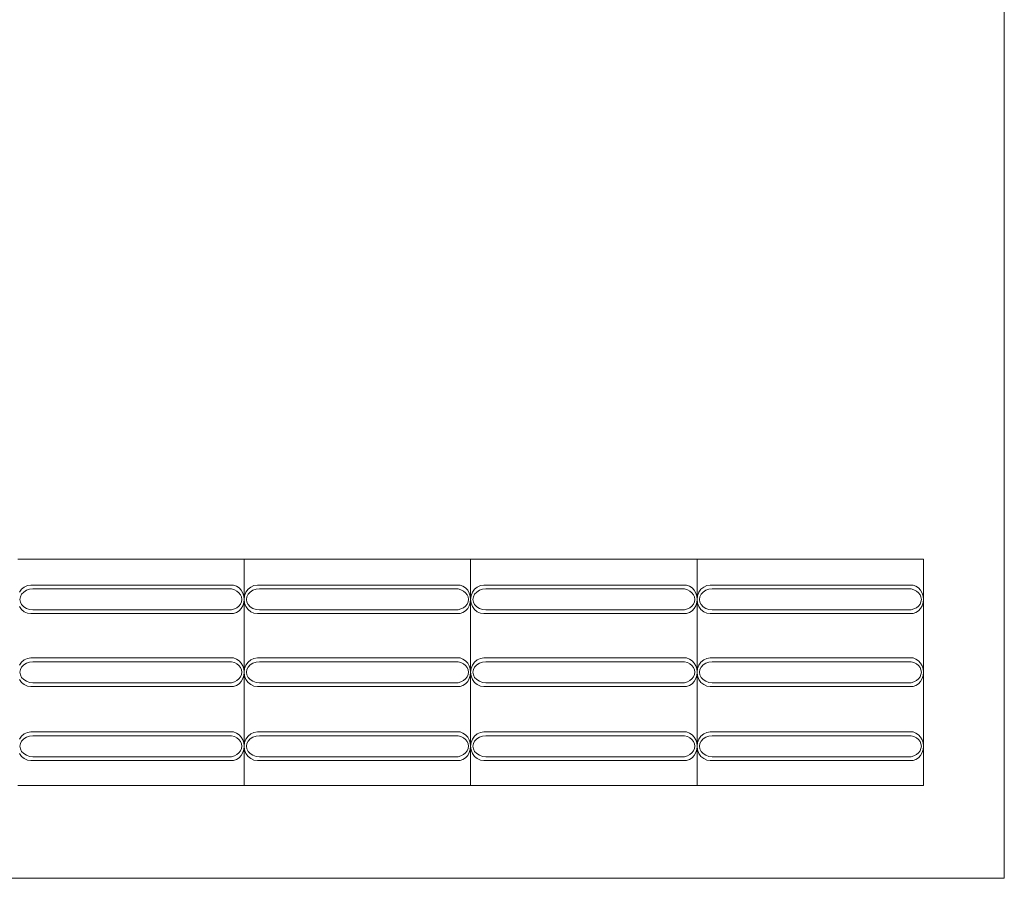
# Model space of a CAD drawing. Extents: x 5066 to 9756, y -2696 to -1109.
# Tile 242 of 248: x 9441.94 to 9444.12, y -2593.09 to -2591.19. Entities that reach past the tile are written whole.
import ezdxf

# ---------------------------------------------------------------- set-up
doc = ezdxf.new("R2010")
doc.units = 0
doc.header["$MEASUREMENT"] = 0
doc.layers.add('IFC-Elemento construtivo genérico-Contorno', color=253, linetype='CONTINUOUS', lineweight=5)
doc.layers.add('IFC-Parede padrão-Contorno', color=44, linetype='CONTINUOUS', lineweight=5)

msp = doc.modelspace()

# ---------------------------------------------------------------- linework, layer by layer
at = {"layer": 'IFC-Elemento construtivo genérico-Contorno', "color": 8, "lineweight": 5}
for p, q in [((9441.9384, -2592.385), (9442.4384, -2592.385)), ((9442.4384, -2592.885), (9442.4384, -2592.385)), ((9442.4384, -2592.385), (9442.9384, -2592.385)), ((9442.9384, -2592.885), (9442.9384, -2592.385)), ((9442.9384, -2592.385), (9443.4384, -2592.385)), ((9443.4384, -2592.885), (9443.4384, -2592.385)), ((9443.4384, -2592.385), (9443.9384, -2592.385)), ((9443.9384, -2592.885), (9443.9384, -2592.385)), ((9441.9423, -2592.4583), (9441.9469, -2592.4518)), ((9441.9469, -2592.4518), (9441.953, -2592.4468)), ((9441.9518, -2592.4578), (9441.9577, -2592.4541)), ((9441.953, -2592.4468), (9441.96, -2592.4436)), ((9441.9577, -2592.4541), (9441.9646, -2592.4518)), ((9441.96, -2592.4436), (9441.9675, -2592.4425)), ((9441.9646, -2592.4518), (9441.9719, -2592.451)), ((9441.9675, -2592.4425), (9442.4151, -2592.4425)), ((9441.9719, -2592.451), (9442.4106, -2592.451)), ((9442.4106, -2592.451), (9442.4168, -2592.4528)), ((9442.4151, -2592.4425), (9442.4215, -2592.4449)), ((9442.4168, -2592.4528), (9442.4224, -2592.4556)), ((9442.4215, -2592.4449), (9442.4271, -2592.4488)), ((9442.4271, -2592.4488), (9442.4319, -2592.4539)), ((9442.4319, -2592.4539), (9442.4354, -2592.46)), ((9442.4423, -2592.4583), (9442.4469, -2592.4518)), ((9442.4469, -2592.4518), (9442.453, -2592.4468)), ((9442.4518, -2592.4578), (9442.4577, -2592.4541)), ((9442.453, -2592.4468), (9442.46, -2592.4436)), ((9442.4577, -2592.4541), (9442.4646, -2592.4518)), ((9442.46, -2592.4436), (9442.4675, -2592.4425)), ((9442.4646, -2592.4518), (9442.4719, -2592.451)), ((9442.4675, -2592.4425), (9442.9151, -2592.4425)), ((9442.4719, -2592.451), (9442.9106, -2592.451)), ((9442.9106, -2592.451), (9442.9168, -2592.4528)), ((9442.9151, -2592.4425), (9442.9215, -2592.4449)), ((9442.9168, -2592.4528), (9442.9224, -2592.4556)), ((9442.9215, -2592.4449), (9442.9271, -2592.4488)), ((9442.9271, -2592.4488), (9442.9319, -2592.4539)), ((9442.9319, -2592.4539), (9442.9354, -2592.46)), ((9442.9423, -2592.4583), (9442.9469, -2592.4518)), ((9442.9469, -2592.4518), (9442.953, -2592.4468)), ((9442.9518, -2592.4578), (9442.9577, -2592.4541)), ((9442.953, -2592.4468), (9442.96, -2592.4436)), ((9442.9577, -2592.4541), (9442.9646, -2592.4518)), ((9442.96, -2592.4436), (9442.9675, -2592.4425)), ((9442.9646, -2592.4518), (9442.9719, -2592.451)), ((9442.9675, -2592.4425), (9443.4151, -2592.4425)), ((9442.9719, -2592.451), (9443.4106, -2592.451)), ((9443.4106, -2592.451), (9443.4168, -2592.4528)), ((9443.4151, -2592.4425), (9443.4215, -2592.4449)), ((9443.4168, -2592.4528), (9443.4224, -2592.4556)), ((9443.4215, -2592.4449), (9443.4271, -2592.4488)), ((9443.4271, -2592.4488), (9443.4319, -2592.4539)), ((9443.4319, -2592.4539), (9443.4354, -2592.46)), ((9443.4423, -2592.4583), (9443.4469, -2592.4518)), ((9443.4469, -2592.4518), (9443.453, -2592.4468)), ((9443.4518, -2592.4578), (9443.4577, -2592.4541)), ((9443.453, -2592.4468), (9443.46, -2592.4436)), ((9443.4577, -2592.4541), (9443.4646, -2592.4518)), ((9443.46, -2592.4436), (9443.4675, -2592.4425)), ((9443.4646, -2592.4518), (9443.4719, -2592.451)), ((9443.4675, -2592.4425), (9443.9151, -2592.4425)), ((9443.4719, -2592.451), (9443.9106, -2592.451)), ((9443.9106, -2592.451), (9443.9168, -2592.4528)), ((9443.9151, -2592.4425), (9443.9215, -2592.4449)), ((9443.9168, -2592.4528), (9443.9224, -2592.4556)), ((9443.9215, -2592.4449), (9443.9271, -2592.4488)), ((9443.9271, -2592.4488), (9443.9319, -2592.4539)), ((9443.9319, -2592.4539), (9443.9354, -2592.46)), ((9441.9434, -2592.474), (9441.9444, -2592.4681)), ((9441.9434, -2592.474), (9441.9444, -2592.48)), ((9441.9444, -2592.4681), (9441.9472, -2592.4625)), ((9441.9472, -2592.4625), (9441.9518, -2592.4578)), ((9442.4224, -2592.4556), (9442.427, -2592.4593)), ((9442.427, -2592.4593), (9442.4305, -2592.4638)), ((9442.4305, -2592.4638), (9442.4326, -2592.4688)), ((9442.4326, -2592.4688), (9442.4334, -2592.474)), ((9442.4326, -2592.4793), (9442.4334, -2592.474)), ((9442.4354, -2592.46), (9442.4376, -2592.4668)), ((9442.4376, -2592.4668), (9442.4384, -2592.474)), ((9442.4376, -2592.4812), (9442.4384, -2592.474)), ((9442.4384, -2592.474), (9442.4394, -2592.4659)), ((9442.4384, -2592.474), (9442.4394, -2592.4822)), ((9442.4394, -2592.4659), (9442.4423, -2592.4583)), ((9442.4434, -2592.474), (9442.4444, -2592.4681)), ((9442.4434, -2592.474), (9442.4444, -2592.48)), ((9442.4444, -2592.4681), (9442.4472, -2592.4625)), ((9442.4472, -2592.4625), (9442.4518, -2592.4578)), ((9442.9224, -2592.4556), (9442.927, -2592.4593)), ((9442.927, -2592.4593), (9442.9305, -2592.4638)), ((9442.9305, -2592.4638), (9442.9326, -2592.4688)), ((9442.9326, -2592.4688), (9442.9334, -2592.474)), ((9442.9326, -2592.4793), (9442.9334, -2592.474)), ((9442.9354, -2592.46), (9442.9376, -2592.4668)), ((9442.9376, -2592.4668), (9442.9384, -2592.474)), ((9442.9376, -2592.4812), (9442.9384, -2592.474)), ((9442.9384, -2592.474), (9442.9394, -2592.4659)), ((9442.9384, -2592.474), (9442.9394, -2592.4822)), ((9442.9394, -2592.4659), (9442.9423, -2592.4583)), ((9442.9434, -2592.474), (9442.9444, -2592.4681)), ((9442.9434, -2592.474), (9442.9444, -2592.48)), ((9442.9444, -2592.4681), (9442.9472, -2592.4625)), ((9442.9472, -2592.4625), (9442.9518, -2592.4578)), ((9443.4224, -2592.4556), (9443.427, -2592.4593)), ((9443.427, -2592.4593), (9443.4305, -2592.4638)), ((9443.4305, -2592.4638), (9443.4326, -2592.4688)), ((9443.4326, -2592.4688), (9443.4334, -2592.474)), ((9443.4326, -2592.4793), (9443.4334, -2592.474)), ((9443.4354, -2592.46), (9443.4376, -2592.4668)), ((9443.4376, -2592.4668), (9443.4384, -2592.474)), ((9443.4376, -2592.4812), (9443.4384, -2592.474)), ((9443.4384, -2592.474), (9443.4394, -2592.4659)), ((9443.4384, -2592.474), (9443.4394, -2592.4822)), ((9443.4394, -2592.4659), (9443.4423, -2592.4583)), ((9443.4434, -2592.474), (9443.4444, -2592.4681)), ((9443.4434, -2592.474), (9443.4444, -2592.48)), ((9443.4444, -2592.4681), (9443.4472, -2592.4625)), ((9443.4472, -2592.4625), (9443.4518, -2592.4578)), ((9443.9224, -2592.4556), (9443.927, -2592.4593)), ((9443.927, -2592.4593), (9443.9305, -2592.4638)), ((9443.9305, -2592.4638), (9443.9326, -2592.4688)), ((9443.9326, -2592.4688), (9443.9334, -2592.474)), ((9443.9326, -2592.4793), (9443.9334, -2592.474)), ((9443.9354, -2592.46), (9443.9376, -2592.4668)), ((9443.9376, -2592.4668), (9443.9384, -2592.474)), ((9443.9376, -2592.4812), (9443.9384, -2592.474)), ((9441.9423, -2592.4898), (9441.9469, -2592.4963)), ((9441.9444, -2592.48), (9441.9472, -2592.4855)), ((9441.9469, -2592.4963), (9441.953, -2592.5013)), ((9441.9472, -2592.4855), (9441.9518, -2592.4903)), ((9441.9518, -2592.4903), (9441.9577, -2592.494)), ((9441.9577, -2592.494), (9441.9646, -2592.4963)), ((9441.9646, -2592.4963), (9441.9719, -2592.4971)), ((9441.9719, -2592.4971), (9442.4106, -2592.4971)), ((9442.4106, -2592.4971), (9442.4168, -2592.4953)), ((9442.4168, -2592.4953), (9442.4224, -2592.4925)), ((9442.4224, -2592.4925), (9442.427, -2592.4888)), ((9442.427, -2592.4888), (9442.4305, -2592.4843)), ((9442.4271, -2592.4993), (9442.4319, -2592.4942)), ((9442.4305, -2592.4843), (9442.4326, -2592.4793)), ((9442.4319, -2592.4942), (9442.4354, -2592.488)), ((9442.4354, -2592.488), (9442.4376, -2592.4812)), ((9442.4394, -2592.4822), (9442.4423, -2592.4898)), ((9442.4423, -2592.4898), (9442.4469, -2592.4963)), ((9442.4444, -2592.48), (9442.4472, -2592.4855)), ((9442.4469, -2592.4963), (9442.453, -2592.5013)), ((9442.4472, -2592.4855), (9442.4518, -2592.4903)), ((9442.4518, -2592.4903), (9442.4577, -2592.494)), ((9442.4577, -2592.494), (9442.4646, -2592.4963)), ((9442.4646, -2592.4963), (9442.4719, -2592.4971)), ((9442.4719, -2592.4971), (9442.9106, -2592.4971)), ((9442.9106, -2592.4971), (9442.9168, -2592.4953)), ((9442.9168, -2592.4953), (9442.9224, -2592.4925)), ((9442.9224, -2592.4925), (9442.927, -2592.4888)), ((9442.927, -2592.4888), (9442.9305, -2592.4843)), ((9442.9271, -2592.4993), (9442.9319, -2592.4942)), ((9442.9305, -2592.4843), (9442.9326, -2592.4793)), ((9442.9319, -2592.4942), (9442.9354, -2592.488)), ((9442.9354, -2592.488), (9442.9376, -2592.4812)), ((9442.9394, -2592.4822), (9442.9423, -2592.4898)), ((9442.9423, -2592.4898), (9442.9469, -2592.4963)), ((9442.9444, -2592.48), (9442.9472, -2592.4855)), ((9442.9469, -2592.4963), (9442.953, -2592.5013)), ((9442.9472, -2592.4855), (9442.9518, -2592.4903)), ((9442.9518, -2592.4903), (9442.9577, -2592.494)), ((9442.9577, -2592.494), (9442.9646, -2592.4963)), ((9442.9646, -2592.4963), (9442.9719, -2592.4971)), ((9442.9719, -2592.4971), (9443.4106, -2592.4971)), ((9443.4106, -2592.4971), (9443.4168, -2592.4953)), ((9443.4168, -2592.4953), (9443.4224, -2592.4925)), ((9443.4224, -2592.4925), (9443.427, -2592.4888)), ((9443.427, -2592.4888), (9443.4305, -2592.4843)), ((9443.4271, -2592.4993), (9443.4319, -2592.4942)), ((9443.4305, -2592.4843), (9443.4326, -2592.4793)), ((9443.4319, -2592.4942), (9443.4354, -2592.488)), ((9443.4354, -2592.488), (9443.4376, -2592.4812)), ((9443.4394, -2592.4822), (9443.4423, -2592.4898)), ((9443.4423, -2592.4898), (9443.4469, -2592.4963)), ((9443.4444, -2592.48), (9443.4472, -2592.4855)), ((9443.4469, -2592.4963), (9443.453, -2592.5013)), ((9443.4472, -2592.4855), (9443.4518, -2592.4903)), ((9443.4518, -2592.4903), (9443.4577, -2592.494)), ((9443.4577, -2592.494), (9443.4646, -2592.4963)), ((9443.4646, -2592.4963), (9443.4719, -2592.4971)), ((9443.4719, -2592.4971), (9443.9106, -2592.4971)), ((9443.9106, -2592.4971), (9443.9168, -2592.4953)), ((9443.9168, -2592.4953), (9443.9224, -2592.4925)), ((9443.9224, -2592.4925), (9443.927, -2592.4888)), ((9443.927, -2592.4888), (9443.9305, -2592.4843)), ((9443.9271, -2592.4993), (9443.9319, -2592.4942)), ((9443.9305, -2592.4843), (9443.9326, -2592.4793)), ((9443.9319, -2592.4942), (9443.9354, -2592.488)), ((9443.9354, -2592.488), (9443.9376, -2592.4812)), ((9441.953, -2592.5013), (9441.96, -2592.5045)), ((9441.96, -2592.5045), (9441.9675, -2592.5055)), ((9441.9675, -2592.5055), (9442.4151, -2592.5055)), ((9442.4151, -2592.5055), (9442.4215, -2592.5031)), ((9442.4215, -2592.5031), (9442.4271, -2592.4993)), ((9442.453, -2592.5013), (9442.46, -2592.5045)), ((9442.46, -2592.5045), (9442.4675, -2592.5055)), ((9442.4675, -2592.5055), (9442.9151, -2592.5055)), ((9442.9151, -2592.5055), (9442.9215, -2592.5031)), ((9442.9215, -2592.5031), (9442.9271, -2592.4993)), ((9442.953, -2592.5013), (9442.96, -2592.5045)), ((9442.96, -2592.5045), (9442.9675, -2592.5055)), ((9442.9675, -2592.5055), (9443.4151, -2592.5055)), ((9443.4151, -2592.5055), (9443.4215, -2592.5031)), ((9443.4215, -2592.5031), (9443.4271, -2592.4993)), ((9443.453, -2592.5013), (9443.46, -2592.5045)), ((9443.46, -2592.5045), (9443.4675, -2592.5055)), ((9443.4675, -2592.5055), (9443.9151, -2592.5055)), ((9443.9151, -2592.5055), (9443.9215, -2592.5031)), ((9443.9215, -2592.5031), (9443.9271, -2592.4993)), ((9441.953, -2592.6078), (9441.96, -2592.6046)), ((9441.96, -2592.6046), (9441.9675, -2592.6035)), ((9441.9675, -2592.6035), (9442.4151, -2592.6035)), ((9442.4151, -2592.6035), (9442.4215, -2592.6059)), ((9442.4215, -2592.6059), (9442.4271, -2592.6098)), ((9442.453, -2592.6078), (9442.46, -2592.6046)), ((9442.46, -2592.6046), (9442.4675, -2592.6035)), ((9442.4675, -2592.6035), (9442.9151, -2592.6035)), ((9442.9151, -2592.6035), (9442.9215, -2592.6059)), ((9442.9215, -2592.6059), (9442.9271, -2592.6098)), ((9442.953, -2592.6078), (9442.96, -2592.6046)), ((9442.96, -2592.6046), (9442.9675, -2592.6035)), ((9442.9675, -2592.6035), (9443.4151, -2592.6035)), ((9443.4151, -2592.6035), (9443.4215, -2592.6059)), ((9443.4215, -2592.6059), (9443.4271, -2592.6098)), ((9443.453, -2592.6078), (9443.46, -2592.6046)), ((9443.46, -2592.6046), (9443.4675, -2592.6035)), ((9443.4675, -2592.6035), (9443.9151, -2592.6035)), ((9443.9151, -2592.6035), (9443.9215, -2592.6059)), ((9443.9215, -2592.6059), (9443.9271, -2592.6098)), ((9441.9423, -2592.6193), (9441.9469, -2592.6128)), ((9441.9444, -2592.6291), (9441.9472, -2592.6235)), ((9441.9469, -2592.6128), (9441.953, -2592.6078)), ((9441.9472, -2592.6235), (9441.9518, -2592.6188)), ((9441.9518, -2592.6188), (9441.9577, -2592.6151)), ((9441.9577, -2592.6151), (9441.9646, -2592.6128)), ((9441.9646, -2592.6128), (9441.9719, -2592.612)), ((9441.9719, -2592.612), (9442.4106, -2592.612)), ((9442.4106, -2592.612), (9442.4168, -2592.6138)), ((9442.4168, -2592.6138), (9442.4224, -2592.6166)), ((9442.4224, -2592.6166), (9442.427, -2592.6203)), ((9442.427, -2592.6203), (9442.4305, -2592.6248)), ((9442.4271, -2592.6098), (9442.4319, -2592.6149)), ((9442.4305, -2592.6248), (9442.4326, -2592.6298)), ((9442.4319, -2592.6149), (9442.4354, -2592.621)), ((9442.4354, -2592.621), (9442.4376, -2592.6278)), ((9442.4376, -2592.6278), (9442.4384, -2592.635)), ((9442.4384, -2592.635), (9442.4394, -2592.6269)), ((9442.4394, -2592.6269), (9442.4423, -2592.6193)), ((9442.4423, -2592.6193), (9442.4469, -2592.6128)), ((9442.4444, -2592.6291), (9442.4472, -2592.6235)), ((9442.4469, -2592.6128), (9442.453, -2592.6078)), ((9442.4472, -2592.6235), (9442.4518, -2592.6188)), ((9442.4518, -2592.6188), (9442.4577, -2592.6151)), ((9442.4577, -2592.6151), (9442.4646, -2592.6128)), ((9442.4646, -2592.6128), (9442.4719, -2592.612)), ((9442.4719, -2592.612), (9442.9106, -2592.612)), ((9442.9106, -2592.612), (9442.9168, -2592.6138)), ((9442.9168, -2592.6138), (9442.9224, -2592.6166)), ((9442.9224, -2592.6166), (9442.927, -2592.6203)), ((9442.927, -2592.6203), (9442.9305, -2592.6248)), ((9442.9271, -2592.6098), (9442.9319, -2592.6149)), ((9442.9305, -2592.6248), (9442.9326, -2592.6298)), ((9442.9319, -2592.6149), (9442.9354, -2592.621)), ((9442.9354, -2592.621), (9442.9376, -2592.6278)), ((9442.9376, -2592.6278), (9442.9384, -2592.635)), ((9442.9384, -2592.635), (9442.9394, -2592.6269)), ((9442.9394, -2592.6269), (9442.9423, -2592.6193)), ((9442.9423, -2592.6193), (9442.9469, -2592.6128)), ((9442.9444, -2592.6291), (9442.9472, -2592.6235)), ((9442.9469, -2592.6128), (9442.953, -2592.6078)), ((9442.9472, -2592.6235), (9442.9518, -2592.6188)), ((9442.9518, -2592.6188), (9442.9577, -2592.6151)), ((9442.9577, -2592.6151), (9442.9646, -2592.6128)), ((9442.9646, -2592.6128), (9442.9719, -2592.612)), ((9442.9719, -2592.612), (9443.4106, -2592.612)), ((9443.4106, -2592.612), (9443.4168, -2592.6138)), ((9443.4168, -2592.6138), (9443.4224, -2592.6166)), ((9443.4224, -2592.6166), (9443.427, -2592.6203)), ((9443.427, -2592.6203), (9443.4305, -2592.6248)), ((9443.4271, -2592.6098), (9443.4319, -2592.6149)), ((9443.4305, -2592.6248), (9443.4326, -2592.6298)), ((9443.4319, -2592.6149), (9443.4354, -2592.621)), ((9443.4354, -2592.621), (9443.4376, -2592.6278)), ((9443.4376, -2592.6278), (9443.4384, -2592.635)), ((9443.4384, -2592.635), (9443.4394, -2592.6269)), ((9443.4394, -2592.6269), (9443.4423, -2592.6193)), ((9443.4423, -2592.6193), (9443.4469, -2592.6128)), ((9443.4444, -2592.6291), (9443.4472, -2592.6235)), ((9443.4469, -2592.6128), (9443.453, -2592.6078)), ((9443.4472, -2592.6235), (9443.4518, -2592.6188)), ((9443.4518, -2592.6188), (9443.4577, -2592.6151)), ((9443.4577, -2592.6151), (9443.4646, -2592.6128)), ((9443.4646, -2592.6128), (9443.4719, -2592.612)), ((9443.4719, -2592.612), (9443.9106, -2592.612)), ((9443.9106, -2592.612), (9443.9168, -2592.6138)), ((9443.9168, -2592.6138), (9443.9224, -2592.6166)), ((9443.9224, -2592.6166), (9443.927, -2592.6203)), ((9443.927, -2592.6203), (9443.9305, -2592.6248)), ((9443.9271, -2592.6098), (9443.9319, -2592.6149)), ((9443.9305, -2592.6248), (9443.9326, -2592.6298)), ((9443.9319, -2592.6149), (9443.9354, -2592.621)), ((9443.9354, -2592.621), (9443.9376, -2592.6278)), ((9443.9376, -2592.6278), (9443.9384, -2592.635)), ((9441.9434, -2592.635), (9441.9444, -2592.6291)), ((9441.9434, -2592.635), (9441.9444, -2592.641)), ((9441.9444, -2592.641), (9441.9472, -2592.6465)), ((9441.9472, -2592.6465), (9441.9518, -2592.6513)), ((9442.4224, -2592.6535), (9442.427, -2592.6498)), ((9442.427, -2592.6498), (9442.4305, -2592.6453)), ((9442.4305, -2592.6453), (9442.4326, -2592.6403)), ((9442.4319, -2592.6552), (9442.4354, -2592.649)), ((9442.4326, -2592.6298), (9442.4334, -2592.635)), ((9442.4326, -2592.6403), (9442.4334, -2592.635)), ((9442.4354, -2592.649), (9442.4376, -2592.6422)), ((9442.4376, -2592.6422), (9442.4384, -2592.635)), ((9442.4384, -2592.635), (9442.4394, -2592.6432)), ((9442.4394, -2592.6432), (9442.4423, -2592.6508)), ((9442.4434, -2592.635), (9442.4444, -2592.6291)), ((9442.4434, -2592.635), (9442.4444, -2592.641)), ((9442.4444, -2592.641), (9442.4472, -2592.6465)), ((9442.4472, -2592.6465), (9442.4518, -2592.6513)), ((9442.9224, -2592.6535), (9442.927, -2592.6498)), ((9442.927, -2592.6498), (9442.9305, -2592.6453)), ((9442.9305, -2592.6453), (9442.9326, -2592.6403)), ((9442.9319, -2592.6552), (9442.9354, -2592.649)), ((9442.9326, -2592.6298), (9442.9334, -2592.635)), ((9442.9326, -2592.6403), (9442.9334, -2592.635)), ((9442.9354, -2592.649), (9442.9376, -2592.6422)), ((9442.9376, -2592.6422), (9442.9384, -2592.635)), ((9442.9384, -2592.635), (9442.9394, -2592.6432)), ((9442.9394, -2592.6432), (9442.9423, -2592.6508)), ((9442.9434, -2592.635), (9442.9444, -2592.6291)), ((9442.9434, -2592.635), (9442.9444, -2592.641)), ((9442.9444, -2592.641), (9442.9472, -2592.6465)), ((9442.9472, -2592.6465), (9442.9518, -2592.6513)), ((9443.4224, -2592.6535), (9443.427, -2592.6498)), ((9443.427, -2592.6498), (9443.4305, -2592.6453)), ((9443.4305, -2592.6453), (9443.4326, -2592.6403)), ((9443.4319, -2592.6552), (9443.4354, -2592.649)), ((9443.4326, -2592.6298), (9443.4334, -2592.635)), ((9443.4326, -2592.6403), (9443.4334, -2592.635)), ((9443.4354, -2592.649), (9443.4376, -2592.6422)), ((9443.4376, -2592.6422), (9443.4384, -2592.635)), ((9443.4384, -2592.635), (9443.4394, -2592.6432)), ((9443.4394, -2592.6432), (9443.4423, -2592.6508)), ((9443.4434, -2592.635), (9443.4444, -2592.6291)), ((9443.4434, -2592.635), (9443.4444, -2592.641)), ((9443.4444, -2592.641), (9443.4472, -2592.6465)), ((9443.4472, -2592.6465), (9443.4518, -2592.6513)), ((9443.9224, -2592.6535), (9443.927, -2592.6498)), ((9443.927, -2592.6498), (9443.9305, -2592.6453)), ((9443.9305, -2592.6453), (9443.9326, -2592.6403)), ((9443.9319, -2592.6552), (9443.9354, -2592.649)), ((9443.9326, -2592.6298), (9443.9334, -2592.635)), ((9443.9326, -2592.6403), (9443.9334, -2592.635)), ((9443.9354, -2592.649), (9443.9376, -2592.6422)), ((9443.9376, -2592.6422), (9443.9384, -2592.635)), ((9441.9423, -2592.6508), (9441.9469, -2592.6573)), ((9441.9469, -2592.6573), (9441.953, -2592.6623)), ((9441.9518, -2592.6513), (9441.9577, -2592.655)), ((9441.953, -2592.6623), (9441.96, -2592.6655)), ((9441.9577, -2592.655), (9441.9646, -2592.6573)), ((9441.96, -2592.6655), (9441.9675, -2592.6665)), ((9441.9646, -2592.6573), (9441.9719, -2592.6581)), ((9441.9675, -2592.6665), (9442.4151, -2592.6665)), ((9441.9719, -2592.6581), (9442.4106, -2592.6581)), ((9442.4106, -2592.6581), (9442.4168, -2592.6563)), ((9442.4151, -2592.6665), (9442.4215, -2592.6641)), ((9442.4168, -2592.6563), (9442.4224, -2592.6535)), ((9442.4215, -2592.6641), (9442.4271, -2592.6603)), ((9442.4271, -2592.6603), (9442.4319, -2592.6552)), ((9442.4423, -2592.6508), (9442.4469, -2592.6573)), ((9442.4469, -2592.6573), (9442.453, -2592.6623)), ((9442.4518, -2592.6513), (9442.4577, -2592.655)), ((9442.453, -2592.6623), (9442.46, -2592.6655)), ((9442.4577, -2592.655), (9442.4646, -2592.6573)), ((9442.46, -2592.6655), (9442.4675, -2592.6665)), ((9442.4646, -2592.6573), (9442.4719, -2592.6581)), ((9442.4675, -2592.6665), (9442.9151, -2592.6665)), ((9442.4719, -2592.6581), (9442.9106, -2592.6581)), ((9442.9106, -2592.6581), (9442.9168, -2592.6563)), ((9442.9151, -2592.6665), (9442.9215, -2592.6641)), ((9442.9168, -2592.6563), (9442.9224, -2592.6535)), ((9442.9215, -2592.6641), (9442.9271, -2592.6603)), ((9442.9271, -2592.6603), (9442.9319, -2592.6552)), ((9442.9423, -2592.6508), (9442.9469, -2592.6573)), ((9442.9469, -2592.6573), (9442.953, -2592.6623)), ((9442.9518, -2592.6513), (9442.9577, -2592.655)), ((9442.953, -2592.6623), (9442.96, -2592.6655)), ((9442.9577, -2592.655), (9442.9646, -2592.6573)), ((9442.96, -2592.6655), (9442.9675, -2592.6665)), ((9442.9646, -2592.6573), (9442.9719, -2592.6581)), ((9442.9675, -2592.6665), (9443.4151, -2592.6665)), ((9442.9719, -2592.6581), (9443.4106, -2592.6581)), ((9443.4106, -2592.6581), (9443.4168, -2592.6563)), ((9443.4151, -2592.6665), (9443.4215, -2592.6641)), ((9443.4168, -2592.6563), (9443.4224, -2592.6535)), ((9443.4215, -2592.6641), (9443.4271, -2592.6603)), ((9443.4271, -2592.6603), (9443.4319, -2592.6552)), ((9443.4423, -2592.6508), (9443.4469, -2592.6573)), ((9443.4469, -2592.6573), (9443.453, -2592.6623)), ((9443.4518, -2592.6513), (9443.4577, -2592.655)), ((9443.453, -2592.6623), (9443.46, -2592.6655)), ((9443.4577, -2592.655), (9443.4646, -2592.6573)), ((9443.46, -2592.6655), (9443.4675, -2592.6665)), ((9443.4646, -2592.6573), (9443.4719, -2592.6581)), ((9443.4675, -2592.6665), (9443.9151, -2592.6665)), ((9443.4719, -2592.6581), (9443.9106, -2592.6581)), ((9443.9106, -2592.6581), (9443.9168, -2592.6563)), ((9443.9151, -2592.6665), (9443.9215, -2592.6641)), ((9443.9168, -2592.6563), (9443.9224, -2592.6535)), ((9443.9215, -2592.6641), (9443.9271, -2592.6603)), ((9443.9271, -2592.6603), (9443.9319, -2592.6552)), ((9441.9423, -2592.7827), (9441.9469, -2592.7762)), ((9441.9469, -2592.7762), (9441.953, -2592.7712)), ((9441.9518, -2592.7822), (9441.9577, -2592.7785)), ((9441.953, -2592.7712), (9441.96, -2592.768)), ((9441.9577, -2592.7785), (9441.9646, -2592.7762)), ((9441.96, -2592.768), (9441.9675, -2592.7669)), ((9441.9646, -2592.7762), (9441.9719, -2592.7754)), ((9441.9675, -2592.7669), (9442.4151, -2592.7669)), ((9441.9719, -2592.7754), (9442.4106, -2592.7754)), ((9442.4106, -2592.7754), (9442.4168, -2592.7772)), ((9442.4151, -2592.7669), (9442.4215, -2592.7693)), ((9442.4168, -2592.7772), (9442.4224, -2592.78)), ((9442.4215, -2592.7693), (9442.4271, -2592.7732)), ((9442.4224, -2592.78), (9442.427, -2592.7837)), ((9442.4271, -2592.7732), (9442.4319, -2592.7783)), ((9442.4319, -2592.7783), (9442.4354, -2592.7844)), ((9442.4423, -2592.7827), (9442.4469, -2592.7762)), ((9442.4469, -2592.7762), (9442.453, -2592.7712)), ((9442.4518, -2592.7822), (9442.4577, -2592.7785)), ((9442.453, -2592.7712), (9442.46, -2592.768)), ((9442.4577, -2592.7785), (9442.4646, -2592.7762)), ((9442.46, -2592.768), (9442.4675, -2592.7669)), ((9442.4646, -2592.7762), (9442.4719, -2592.7754)), ((9442.4675, -2592.7669), (9442.9151, -2592.7669)), ((9442.4719, -2592.7754), (9442.9106, -2592.7754)), ((9442.9106, -2592.7754), (9442.9168, -2592.7772)), ((9442.9151, -2592.7669), (9442.9215, -2592.7693)), ((9442.9168, -2592.7772), (9442.9224, -2592.78)), ((9442.9215, -2592.7693), (9442.9271, -2592.7732)), ((9442.9224, -2592.78), (9442.927, -2592.7837)), ((9442.9271, -2592.7732), (9442.9319, -2592.7783)), ((9442.9319, -2592.7783), (9442.9354, -2592.7844)), ((9442.9423, -2592.7827), (9442.9469, -2592.7762)), ((9442.9469, -2592.7762), (9442.953, -2592.7712)), ((9442.9518, -2592.7822), (9442.9577, -2592.7785)), ((9442.953, -2592.7712), (9442.96, -2592.768)), ((9442.9577, -2592.7785), (9442.9646, -2592.7762)), ((9442.96, -2592.768), (9442.9675, -2592.7669)), ((9442.9646, -2592.7762), (9442.9719, -2592.7754)), ((9442.9675, -2592.7669), (9443.4151, -2592.7669)), ((9442.9719, -2592.7754), (9443.4106, -2592.7754)), ((9443.4106, -2592.7754), (9443.4168, -2592.7772)), ((9443.4151, -2592.7669), (9443.4215, -2592.7693)), ((9443.4168, -2592.7772), (9443.4224, -2592.78)), ((9443.4215, -2592.7693), (9443.4271, -2592.7732)), ((9443.4224, -2592.78), (9443.427, -2592.7837)), ((9443.4271, -2592.7732), (9443.4319, -2592.7783)), ((9443.4319, -2592.7783), (9443.4354, -2592.7844)), ((9443.4423, -2592.7827), (9443.4469, -2592.7762)), ((9443.4469, -2592.7762), (9443.453, -2592.7712)), ((9443.4518, -2592.7822), (9443.4577, -2592.7785)), ((9443.453, -2592.7712), (9443.46, -2592.768)), ((9443.4577, -2592.7785), (9443.4646, -2592.7762)), ((9443.46, -2592.768), (9443.4675, -2592.7669)), ((9443.4646, -2592.7762), (9443.4719, -2592.7754)), ((9443.4675, -2592.7669), (9443.9151, -2592.7669)), ((9443.4719, -2592.7754), (9443.9106, -2592.7754)), ((9443.9106, -2592.7754), (9443.9168, -2592.7772)), ((9443.9151, -2592.7669), (9443.9215, -2592.7693)), ((9443.9168, -2592.7772), (9443.9224, -2592.78)), ((9443.9215, -2592.7693), (9443.9271, -2592.7732)), ((9443.9224, -2592.78), (9443.927, -2592.7837)), ((9443.9271, -2592.7732), (9443.9319, -2592.7783)), ((9443.9319, -2592.7783), (9443.9354, -2592.7844)), ((9441.9434, -2592.7984), (9441.9444, -2592.7925)), ((9441.9434, -2592.7984), (9441.9444, -2592.8044)), ((9441.9444, -2592.7925), (9441.9472, -2592.7869)), ((9441.9472, -2592.7869), (9441.9518, -2592.7822)), ((9442.427, -2592.7837), (9442.4305, -2592.7882)), ((9442.4305, -2592.7882), (9442.4326, -2592.7932)), ((9442.4326, -2592.7932), (9442.4334, -2592.7984)), ((9442.4326, -2592.8037), (9442.4334, -2592.7984)), ((9442.4354, -2592.7844), (9442.4376, -2592.7912)), ((9442.4376, -2592.7912), (9442.4384, -2592.7984)), ((9442.4376, -2592.8056), (9442.4384, -2592.7984)), ((9442.4384, -2592.7984), (9442.4394, -2592.7903)), ((9442.4384, -2592.7984), (9442.4394, -2592.8066)), ((9442.4394, -2592.7903), (9442.4423, -2592.7827)), ((9442.4434, -2592.7984), (9442.4444, -2592.7925)), ((9442.4434, -2592.7984), (9442.4444, -2592.8044)), ((9442.4444, -2592.7925), (9442.4472, -2592.7869)), ((9442.4472, -2592.7869), (9442.4518, -2592.7822)), ((9442.927, -2592.7837), (9442.9305, -2592.7882)), ((9442.9305, -2592.7882), (9442.9326, -2592.7932)), ((9442.9326, -2592.7932), (9442.9334, -2592.7984)), ((9442.9326, -2592.8037), (9442.9334, -2592.7984)), ((9442.9354, -2592.7844), (9442.9376, -2592.7912)), ((9442.9376, -2592.7912), (9442.9384, -2592.7984)), ((9442.9376, -2592.8056), (9442.9384, -2592.7984)), ((9442.9384, -2592.7984), (9442.9394, -2592.7903)), ((9442.9384, -2592.7984), (9442.9394, -2592.8066)), ((9442.9394, -2592.7903), (9442.9423, -2592.7827)), ((9442.9434, -2592.7984), (9442.9444, -2592.7925)), ((9442.9434, -2592.7984), (9442.9444, -2592.8044)), ((9442.9444, -2592.7925), (9442.9472, -2592.7869)), ((9442.9472, -2592.7869), (9442.9518, -2592.7822)), ((9443.427, -2592.7837), (9443.4305, -2592.7882)), ((9443.4305, -2592.7882), (9443.4326, -2592.7932)), ((9443.4326, -2592.7932), (9443.4334, -2592.7984)), ((9443.4326, -2592.8037), (9443.4334, -2592.7984)), ((9443.4354, -2592.7844), (9443.4376, -2592.7912)), ((9443.4376, -2592.7912), (9443.4384, -2592.7984)), ((9443.4376, -2592.8056), (9443.4384, -2592.7984)), ((9443.4384, -2592.7984), (9443.4394, -2592.7903)), ((9443.4384, -2592.7984), (9443.4394, -2592.8066)), ((9443.4394, -2592.7903), (9443.4423, -2592.7827)), ((9443.4434, -2592.7984), (9443.4444, -2592.7925)), ((9443.4434, -2592.7984), (9443.4444, -2592.8044)), ((9443.4444, -2592.7925), (9443.4472, -2592.7869)), ((9443.4472, -2592.7869), (9443.4518, -2592.7822)), ((9443.927, -2592.7837), (9443.9305, -2592.7882)), ((9443.9305, -2592.7882), (9443.9326, -2592.7932)), ((9443.9326, -2592.7932), (9443.9334, -2592.7984)), ((9443.9326, -2592.8037), (9443.9334, -2592.7984)), ((9443.9354, -2592.7844), (9443.9376, -2592.7912)), ((9443.9376, -2592.7912), (9443.9384, -2592.7984)), ((9443.9376, -2592.8056), (9443.9384, -2592.7984)), ((9441.9423, -2592.8142), (9441.9469, -2592.8207)), ((9441.9444, -2592.8044), (9441.9472, -2592.8099)), ((9441.9469, -2592.8207), (9441.953, -2592.8257)), ((9441.9472, -2592.8099), (9441.9518, -2592.8147)), ((9441.9518, -2592.8147), (9441.9577, -2592.8184)), ((9441.9577, -2592.8184), (9441.9646, -2592.8207)), ((9441.9646, -2592.8207), (9441.9719, -2592.8215)), ((9441.9719, -2592.8215), (9442.4106, -2592.8215)), ((9442.4106, -2592.8215), (9442.4168, -2592.8197)), ((9442.4168, -2592.8197), (9442.4224, -2592.8169)), ((9442.4215, -2592.8275), (9442.4271, -2592.8237)), ((9442.4224, -2592.8169), (9442.427, -2592.8132)), ((9442.427, -2592.8132), (9442.4305, -2592.8087)), ((9442.4271, -2592.8237), (9442.4319, -2592.8186)), ((9442.4305, -2592.8087), (9442.4326, -2592.8037)), ((9442.4319, -2592.8186), (9442.4354, -2592.8124)), ((9442.4354, -2592.8124), (9442.4376, -2592.8056)), ((9442.4394, -2592.8066), (9442.4423, -2592.8142)), ((9442.4423, -2592.8142), (9442.4469, -2592.8207)), ((9442.4444, -2592.8044), (9442.4472, -2592.8099)), ((9442.4469, -2592.8207), (9442.453, -2592.8257)), ((9442.4472, -2592.8099), (9442.4518, -2592.8147)), ((9442.4518, -2592.8147), (9442.4577, -2592.8184)), ((9442.4577, -2592.8184), (9442.4646, -2592.8207)), ((9442.4646, -2592.8207), (9442.4719, -2592.8215)), ((9442.4719, -2592.8215), (9442.9106, -2592.8215)), ((9442.9106, -2592.8215), (9442.9168, -2592.8197)), ((9442.9168, -2592.8197), (9442.9224, -2592.8169)), ((9442.9215, -2592.8275), (9442.9271, -2592.8237)), ((9442.9224, -2592.8169), (9442.927, -2592.8132)), ((9442.927, -2592.8132), (9442.9305, -2592.8087)), ((9442.9271, -2592.8237), (9442.9319, -2592.8186)), ((9442.9305, -2592.8087), (9442.9326, -2592.8037)), ((9442.9319, -2592.8186), (9442.9354, -2592.8124)), ((9442.9354, -2592.8124), (9442.9376, -2592.8056)), ((9442.9394, -2592.8066), (9442.9423, -2592.8142)), ((9442.9423, -2592.8142), (9442.9469, -2592.8207)), ((9442.9444, -2592.8044), (9442.9472, -2592.8099)), ((9442.9469, -2592.8207), (9442.953, -2592.8257)), ((9442.9472, -2592.8099), (9442.9518, -2592.8147)), ((9442.9518, -2592.8147), (9442.9577, -2592.8184)), ((9442.9577, -2592.8184), (9442.9646, -2592.8207)), ((9442.9646, -2592.8207), (9442.9719, -2592.8215)), ((9442.9719, -2592.8215), (9443.4106, -2592.8215)), ((9443.4106, -2592.8215), (9443.4168, -2592.8197)), ((9443.4168, -2592.8197), (9443.4224, -2592.8169)), ((9443.4215, -2592.8275), (9443.4271, -2592.8237)), ((9443.4224, -2592.8169), (9443.427, -2592.8132)), ((9443.427, -2592.8132), (9443.4305, -2592.8087)), ((9443.4271, -2592.8237), (9443.4319, -2592.8186)), ((9443.4305, -2592.8087), (9443.4326, -2592.8037)), ((9443.4319, -2592.8186), (9443.4354, -2592.8124)), ((9443.4354, -2592.8124), (9443.4376, -2592.8056)), ((9443.4394, -2592.8066), (9443.4423, -2592.8142)), ((9443.4423, -2592.8142), (9443.4469, -2592.8207)), ((9443.4444, -2592.8044), (9443.4472, -2592.8099)), ((9443.4469, -2592.8207), (9443.453, -2592.8257)), ((9443.4472, -2592.8099), (9443.4518, -2592.8147)), ((9443.4518, -2592.8147), (9443.4577, -2592.8184)), ((9443.4577, -2592.8184), (9443.4646, -2592.8207)), ((9443.4646, -2592.8207), (9443.4719, -2592.8215)), ((9443.4719, -2592.8215), (9443.9106, -2592.8215)), ((9443.9106, -2592.8215), (9443.9168, -2592.8197)), ((9443.9168, -2592.8197), (9443.9224, -2592.8169)), ((9443.9215, -2592.8275), (9443.9271, -2592.8237)), ((9443.9224, -2592.8169), (9443.927, -2592.8132)), ((9443.927, -2592.8132), (9443.9305, -2592.8087)), ((9443.9271, -2592.8237), (9443.9319, -2592.8186)), ((9443.9305, -2592.8087), (9443.9326, -2592.8037)), ((9443.9319, -2592.8186), (9443.9354, -2592.8124)), ((9443.9354, -2592.8124), (9443.9376, -2592.8056)), ((9441.953, -2592.8257), (9441.96, -2592.8289)), ((9441.96, -2592.8289), (9441.9675, -2592.8299)), ((9441.9675, -2592.8299), (9442.4151, -2592.8299)), ((9442.4151, -2592.8299), (9442.4215, -2592.8275)), ((9442.453, -2592.8257), (9442.46, -2592.8289)), ((9442.46, -2592.8289), (9442.4675, -2592.8299)), ((9442.4675, -2592.8299), (9442.9151, -2592.8299)), ((9442.9151, -2592.8299), (9442.9215, -2592.8275)), ((9442.953, -2592.8257), (9442.96, -2592.8289)), ((9442.96, -2592.8289), (9442.9675, -2592.8299)), ((9442.9675, -2592.8299), (9443.4151, -2592.8299)), ((9443.4151, -2592.8299), (9443.4215, -2592.8275)), ((9443.453, -2592.8257), (9443.46, -2592.8289)), ((9443.46, -2592.8289), (9443.4675, -2592.8299)), ((9443.4675, -2592.8299), (9443.9151, -2592.8299)), ((9443.9151, -2592.8299), (9443.9215, -2592.8275)), ((9441.9384, -2592.885), (9442.4384, -2592.885)), ((9442.4384, -2592.885), (9442.9384, -2592.885)), ((9442.9384, -2592.885), (9443.4384, -2592.885)), ((9443.4384, -2592.885), (9443.9384, -2592.885))]:
    msp.add_line(p, q, dxfattribs=at)
at = {"layer": 'IFC-Parede padrão-Contorno', "color": 8, "lineweight": 5}
for p in [(9444.1166, -2579.0372), (9374.0707, -2593.0901)]:
    msp.add_line(p, (9444.1166, -2593.0901), dxfattribs=at)

doc.saveas('drawing.dxf')
